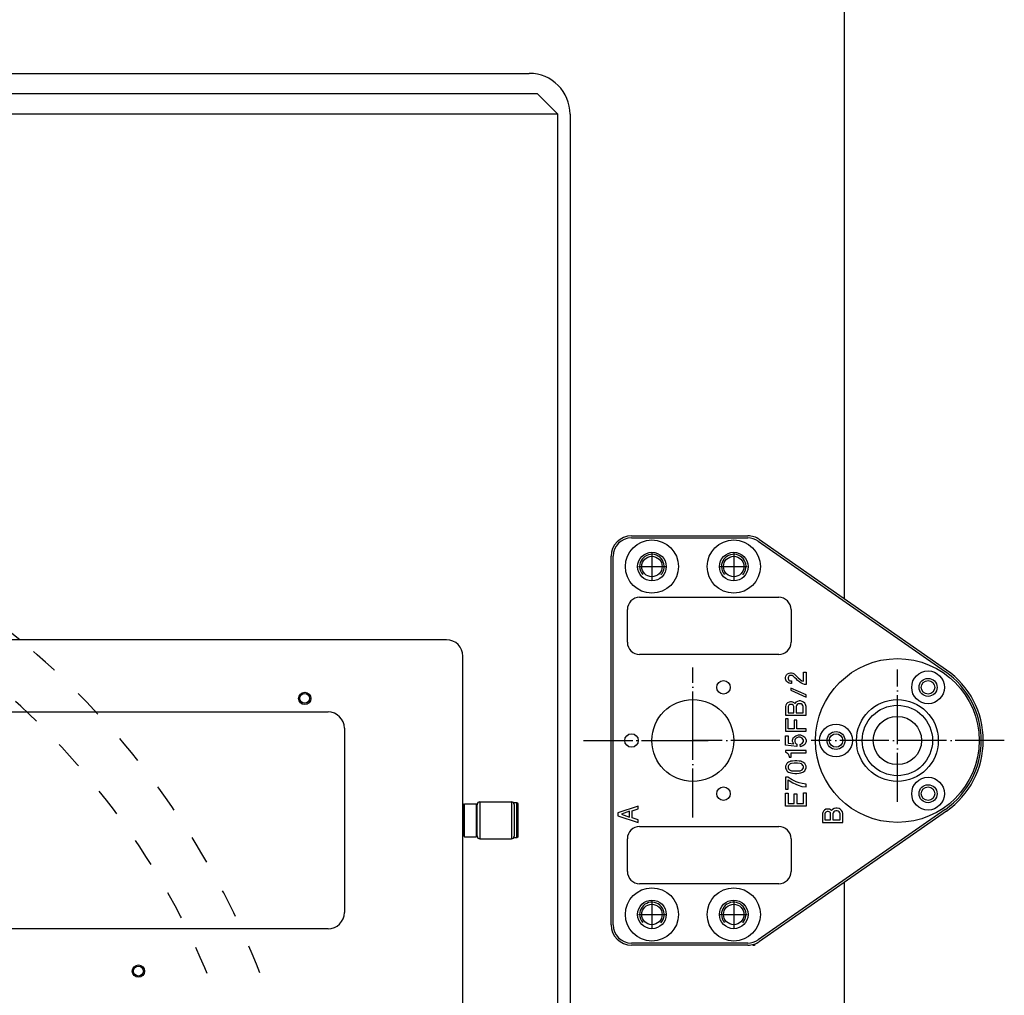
# Model space of a CAD drawing. Extents: x -1765 to 4890, y -3431 to 1272.
# Tile 87 of 189: x 1108 to 1349, y -1654 to -1416. Entities that reach past the tile are written whole.
import ezdxf

# ---------------------------------------------------------------- set-up
doc = ezdxf.new("R2010")
doc.units = 0
doc.linetypes.add('DASHED', pattern=[15, 7, -8])
doc.linetypes.add('DOT_CENTER', pattern=[14, 12, -1, 0, -1])
doc.layers.get('0').update_dxf_attribs({"linetype": 'CONTINUOUS'})
for name, color, linetype in [('1', 7, 'CONTINUOUS'), ('141', 7, 'CONTINUOUS'), ('DIMPROHIDE', 7, 'CONTINUOUS')]:
    doc.layers.add(name, color=color, linetype=linetype)

# ---------------------------------------------------------------- blocks, each defined once
blk = doc.blocks.new('PIN__71', base_point=(1303, -1611.88))
at = {"layer": '1', "color": 4, "linetype": 'CONTINUOUS'}
for centre, radius in [((1323, -1591.88), 20), ((1330.5, -1578.89), 4), ((1330.5, -1578.89), 2.2), ((1323, -1591.88), 10), ((1323, -1591.88), 8.6), ((1323, -1591.88), 5.9), ((1308, -1591.88), 4), ((1308, -1591.88), 2.2), ((1330.5, -1604.87), 4), ((1330.5, -1604.87), 2.2)]:
    blk.add_circle(centre, radius, dxfattribs=at)
blk = doc.blocks.new('E7015-23251__72', base_point=(1246.31, -1641.88))
at = {"layer": '1', "color": 6, "linetype": 'CONTINUOUS'}
for p, q in [((1258, -1541.88), (1286.43, -1541.88)), ((1258, -1542.38), (1286.43, -1542.38)), ((1289.29, -1542.78), (1335.01, -1574.65)), ((1289, -1543.19), (1334.72, -1575.06)), ((1253, -1636.88), (1253, -1546.88)), ((1253.5, -1636.88), (1253.5, -1546.88)), ((1260, -1556.88), (1294, -1556.88)), ((1257, -1567.88), (1257, -1559.88)), ((1297, -1559.88), (1297, -1567.88)), ((1294, -1570.88), (1260, -1570.88)), ((1295.67, -1576.47), (1295.74, -1576.19)), ((1295.67, -1576.81), (1295.67, -1576.47)), ((1295.74, -1576.19), (1295.92, -1575.85)), ((1295.92, -1575.85), (1296.17, -1575.63)), ((1296.17, -1575.63), (1296.55, -1575.4)), ((1296.36, -1576.3), (1296.3, -1576.53)), ((1296.49, -1576.13), (1296.36, -1576.3)), ((1296.67, -1576.02), (1296.49, -1576.13)), ((1296.55, -1575.4), (1296.86, -1575.34)), ((1296.86, -1575.96), (1296.67, -1576.02)), ((1296.86, -1575.34), (1297.11, -1575.34)), ((1297.11, -1575.96), (1296.86, -1575.96)), ((1297.11, -1575.34), (1297.42, -1575.4)), ((1297.3, -1576.02), (1297.11, -1575.96)), ((1297.49, -1576.13), (1297.3, -1576.02)), ((1297.42, -1575.4), (1297.8, -1575.63)), ((1297.92, -1576.53), (1297.49, -1576.13)), ((1297.8, -1575.63), (1297.92, -1575.74)), ((1297.92, -1575.74), (1298.36, -1576.19)), ((1298.36, -1576.19), (1298.74, -1576.58)), ((1300.05, -1577.37), (1300.05, -1575.18)), ((1300.05, -1575.18), (1300.67, -1575.18)), ((1300.67, -1575.18), (1300.67, -1578.16)), ((1295.74, -1577.09), (1295.67, -1576.81)), ((1295.92, -1577.43), (1295.74, -1577.09)), ((1296.17, -1577.65), (1295.92, -1577.43)), ((1296.55, -1577.88), (1296.17, -1577.65)), ((1296.3, -1576.53), (1296.3, -1576.75)), ((1296.3, -1576.75), (1296.36, -1576.98)), ((1296.36, -1576.98), (1296.49, -1577.14)), ((1296.49, -1577.14), (1296.67, -1577.26)), ((1296.86, -1577.93), (1296.55, -1577.88)), ((1296.67, -1577.26), (1296.86, -1577.31)), ((1296.86, -1577.31), (1297.11, -1577.31)), ((1297.11, -1577.93), (1296.86, -1577.93)), ((1297.11, -1577.31), (1297.11, -1577.93)), ((1298.3, -1576.86), (1297.92, -1576.53)), ((1298.61, -1577.2), (1298.3, -1576.86)), ((1299.05, -1577.54), (1298.61, -1577.2)), ((1298.74, -1576.58), (1299.24, -1576.98)), ((1299.42, -1577.82), (1299.05, -1577.54)), ((1299.24, -1576.98), (1299.67, -1577.26)), ((1299.86, -1578.04), (1299.42, -1577.82)), ((1299.67, -1577.26), (1300.05, -1577.37)), ((1300.3, -1578.16), (1299.86, -1578.04)), ((1300.67, -1578.16), (1300.3, -1578.16)), ((1300.67, -1580.74), (1296.92, -1579.06)), ((1296.92, -1579.06), (1296.92, -1579.62)), ((1296.92, -1579.62), (1300.67, -1581.31)), ((1300.67, -1581.31), (1300.67, -1580.74)), ((1295.74, -1583.28), (1295.67, -1583.56)), ((1295.67, -1583.56), (1295.67, -1585.69)), ((1295.92, -1582.94), (1295.74, -1583.28)), ((1296.17, -1582.71), (1295.92, -1582.94)), ((1296.55, -1582.49), (1296.17, -1582.71)), ((1296.36, -1583.39), (1296.3, -1583.61)), ((1296.3, -1583.61), (1296.3, -1585.08)), ((1296.49, -1583.22), (1296.36, -1583.39)), ((1296.67, -1583.11), (1296.49, -1583.22)), ((1296.86, -1582.43), (1296.55, -1582.49)), ((1296.86, -1583.05), (1296.67, -1583.11)), ((1297.11, -1582.43), (1296.86, -1582.43)), ((1297.11, -1583.05), (1296.86, -1583.05)), ((1297.42, -1582.49), (1297.11, -1582.43)), ((1297.3, -1583.11), (1297.11, -1583.05)), ((1297.49, -1583.22), (1297.3, -1583.11)), ((1297.8, -1582.71), (1297.42, -1582.49)), ((1297.61, -1583.39), (1297.49, -1583.22)), ((1297.67, -1583.61), (1297.61, -1583.39)), ((1297.67, -1585.08), (1297.67, -1583.61)), ((1297.92, -1582.83), (1297.8, -1582.71)), ((1298.17, -1582.54), (1297.92, -1582.83)), ((1298.55, -1582.32), (1298.17, -1582.54)), ((1298.3, -1583.33), (1298.24, -1583.61)), ((1298.24, -1583.61), (1298.24, -1585.08)), ((1298.49, -1583.11), (1298.3, -1583.33)), ((1298.74, -1582.94), (1298.49, -1583.11)), ((1298.99, -1582.21), (1298.55, -1582.32)), ((1298.99, -1582.88), (1298.74, -1582.94)), ((1299.3, -1582.21), (1298.99, -1582.21)), ((1299.24, -1582.88), (1298.99, -1582.88)), ((1299.49, -1582.94), (1299.24, -1582.88)), ((1299.74, -1582.32), (1299.3, -1582.21)), ((1299.74, -1583.11), (1299.49, -1582.94)), ((1300.05, -1582.49), (1299.74, -1582.32)), ((1299.92, -1583.33), (1299.74, -1583.11)), ((1299.99, -1583.61), (1299.92, -1583.33)), ((1299.99, -1585.08), (1299.99, -1583.61)), ((1300.36, -1582.77), (1300.05, -1582.49)), ((1300.55, -1583.11), (1300.36, -1582.77)), ((1300.67, -1583.56), (1300.55, -1583.11)), ((1300.67, -1585.69), (1300.67, -1583.56)), ((1295.67, -1585.69), (1300.67, -1585.69)), ((1296.3, -1585.08), (1297.67, -1585.08)), ((1298.24, -1585.08), (1299.99, -1585.08)), ((1296.3, -1586.59), (1295.67, -1586.59)), ((1295.67, -1586.59), (1295.67, -1589.63)), ((1296.3, -1589.01), (1296.3, -1586.59)), ((1298.42, -1586.93), (1297.8, -1586.93)), ((1297.8, -1586.93), (1297.8, -1589.01)), ((1298.42, -1589.01), (1298.42, -1586.93)), ((1295.67, -1589.63), (1300.67, -1589.63)), ((1295.67, -1593.01), (1295.67, -1590.7)), ((1295.67, -1590.7), (1296.3, -1590.7)), ((1297.8, -1589.01), (1296.3, -1589.01)), ((1296.3, -1590.7), (1296.3, -1592.56)), ((1297.74, -1591.09), (1297.92, -1590.93)), ((1297.92, -1590.93), (1298.17, -1590.76)), ((1298.17, -1590.76), (1298.42, -1590.64)), ((1300.67, -1589.01), (1298.42, -1589.01)), ((1298.42, -1590.64), (1298.8, -1590.53)), ((1298.8, -1590.53), (1299.3, -1590.53)), ((1299.3, -1590.53), (1299.67, -1590.64)), ((1299.67, -1590.64), (1299.92, -1590.76)), ((1299.92, -1590.76), (1300.17, -1590.93)), ((1300.17, -1590.93), (1300.36, -1591.09)), ((1300.67, -1589.63), (1300.67, -1589.01)), ((1298.42, -1593.34), (1295.67, -1593.01)), ((1296.3, -1592.56), (1297.67, -1592.73)), ((1297.36, -1591.83), (1297.42, -1591.54)), ((1297.36, -1592.11), (1297.36, -1591.83)), ((1297.49, -1592.44), (1297.36, -1592.11)), ((1297.42, -1591.54), (1297.55, -1591.26)), ((1297.67, -1592.73), (1297.49, -1592.44)), ((1297.55, -1591.26), (1297.74, -1591.09)), ((1298.05, -1591.54), (1297.92, -1591.83)), ((1297.92, -1591.83), (1297.92, -1592.11)), ((1297.92, -1592.11), (1298.05, -1592.44)), ((1298.24, -1591.32), (1298.05, -1591.54)), ((1298.05, -1592.44), (1298.24, -1592.67)), ((1298.42, -1591.21), (1298.24, -1591.32)), ((1298.24, -1592.67), (1298.42, -1592.78)), ((1298.74, -1591.09), (1298.42, -1591.21)), ((1298.42, -1592.78), (1298.42, -1593.34)), ((1299.24, -1591.09), (1298.74, -1591.09)), ((1299.55, -1591.21), (1299.24, -1591.09)), ((1299.24, -1592.84), (1299.55, -1592.73)), ((1299.3, -1593.4), (1299.24, -1592.84)), ((1299.67, -1593.29), (1299.3, -1593.4)), ((1299.74, -1591.32), (1299.55, -1591.21)), ((1299.55, -1592.73), (1299.74, -1592.61)), ((1299.92, -1593.18), (1299.67, -1593.29)), ((1299.92, -1591.54), (1299.74, -1591.32)), ((1299.74, -1592.61), (1299.92, -1592.39)), ((1300.05, -1591.83), (1299.92, -1591.54)), ((1299.92, -1592.39), (1300.05, -1592.11)), ((1300.17, -1593.01), (1299.92, -1593.18)), ((1300.05, -1592.11), (1300.05, -1591.83)), ((1300.36, -1592.84), (1300.17, -1593.01)), ((1300.36, -1591.09), (1300.49, -1591.26)), ((1300.49, -1592.67), (1300.36, -1592.84)), ((1300.49, -1591.26), (1300.61, -1591.54)), ((1300.61, -1592.39), (1300.49, -1592.67)), ((1300.61, -1591.54), (1300.67, -1591.83)), ((1300.67, -1592.11), (1300.61, -1592.39)), ((1300.67, -1591.83), (1300.67, -1592.11)), ((1300.67, -1594.3), (1295.67, -1594.3)), ((1295.67, -1594.3), (1295.67, -1594.75)), ((1295.67, -1594.75), (1295.86, -1594.81)), ((1295.86, -1594.81), (1296.11, -1594.98)), ((1296.11, -1594.98), (1296.3, -1595.14)), ((1296.3, -1595.14), (1296.42, -1595.37)), ((1296.42, -1595.37), (1296.49, -1595.54)), ((1296.49, -1595.54), (1296.55, -1595.82)), ((1297.05, -1595.93), (1297.05, -1594.86)), ((1297.05, -1594.86), (1300.67, -1594.86)), ((1300.67, -1594.86), (1300.67, -1594.3)), ((1295.74, -1597.96), (1295.67, -1598.18)), ((1295.86, -1597.68), (1295.74, -1597.96)), ((1295.99, -1597.51), (1295.86, -1597.68)), ((1296.17, -1597.34), (1295.99, -1597.51)), ((1296.42, -1597.17), (1296.17, -1597.34)), ((1296.42, -1597.96), (1296.3, -1598.18)), ((1296.67, -1597.06), (1296.42, -1597.17)), ((1296.61, -1597.73), (1296.42, -1597.96)), ((1296.55, -1595.82), (1296.55, -1595.93)), ((1296.55, -1595.93), (1297.05, -1595.93)), ((1296.8, -1597.62), (1296.61, -1597.73)), ((1296.99, -1596.94), (1296.67, -1597.06)), ((1297.11, -1597.51), (1296.8, -1597.62)), ((1297.36, -1596.89), (1296.99, -1596.94)), ((1297.8, -1597.45), (1297.11, -1597.51)), ((1297.92, -1596.83), (1297.36, -1596.89)), ((1298.55, -1597.45), (1297.8, -1597.45)), ((1298.42, -1596.83), (1297.92, -1596.83)), ((1298.99, -1596.89), (1298.42, -1596.83)), ((1299.24, -1597.51), (1298.55, -1597.45)), ((1299.36, -1596.94), (1298.99, -1596.89)), ((1299.55, -1597.62), (1299.24, -1597.51)), ((1299.67, -1597.06), (1299.36, -1596.94)), ((1299.74, -1597.73), (1299.55, -1597.62)), ((1299.92, -1597.17), (1299.67, -1597.06)), ((1299.92, -1597.96), (1299.74, -1597.73)), ((1300.17, -1597.34), (1299.92, -1597.17)), ((1300.05, -1598.18), (1299.92, -1597.96)), ((1300.36, -1597.51), (1300.17, -1597.34)), ((1300.49, -1597.68), (1300.36, -1597.51)), ((1300.61, -1597.96), (1300.49, -1597.68)), ((1300.67, -1598.18), (1300.61, -1597.96)), ((1295.67, -1598.18), (1295.67, -1598.58)), ((1295.67, -1598.58), (1295.74, -1598.8)), ((1295.74, -1598.8), (1295.86, -1599.08)), ((1295.86, -1599.08), (1295.99, -1599.25)), ((1295.99, -1599.25), (1296.17, -1599.42)), ((1296.17, -1599.42), (1296.42, -1599.59)), ((1296.3, -1598.18), (1296.3, -1598.58)), ((1296.3, -1598.58), (1296.42, -1598.8)), ((1296.42, -1598.8), (1296.61, -1599.03)), ((1296.42, -1599.59), (1296.67, -1599.7)), ((1296.61, -1599.03), (1296.8, -1599.14)), ((1296.67, -1599.7), (1296.99, -1599.81)), ((1296.8, -1599.14), (1297.11, -1599.25)), ((1296.99, -1599.81), (1297.36, -1599.87)), ((1297.11, -1599.25), (1297.8, -1599.31)), ((1297.36, -1599.87), (1297.92, -1599.93)), ((1297.8, -1599.31), (1298.55, -1599.31)), ((1297.92, -1599.93), (1298.42, -1599.93)), ((1298.42, -1599.93), (1298.99, -1599.87)), ((1298.55, -1599.31), (1299.24, -1599.25)), ((1298.99, -1599.87), (1299.36, -1599.81)), ((1299.24, -1599.25), (1299.55, -1599.14)), ((1299.36, -1599.81), (1299.67, -1599.7)), ((1299.55, -1599.14), (1299.74, -1599.03)), ((1299.67, -1599.7), (1299.92, -1599.59)), ((1299.74, -1599.03), (1299.92, -1598.8)), ((1299.92, -1598.8), (1300.05, -1598.58)), ((1299.92, -1599.59), (1300.17, -1599.42)), ((1300.05, -1598.58), (1300.05, -1598.18)), ((1300.17, -1599.42), (1300.36, -1599.25)), ((1300.36, -1599.25), (1300.49, -1599.08)), ((1300.49, -1599.08), (1300.61, -1598.8)), ((1300.61, -1598.8), (1300.67, -1598.58)), ((1300.67, -1598.58), (1300.67, -1598.18)), ((1296.24, -1600.83), (1295.67, -1600.83)), ((1295.67, -1600.83), (1295.67, -1603.75)), ((1297.3, -1601.5), (1296.24, -1600.83)), ((1296.3, -1603.75), (1296.3, -1601.5)), ((1296.3, -1601.5), (1297.42, -1602.23)), ((1298.24, -1601.95), (1297.3, -1601.5)), ((1297.42, -1602.23), (1298.17, -1602.57)), ((1298.17, -1602.57), (1298.74, -1602.79)), ((1298.99, -1602.23), (1298.24, -1601.95)), ((1298.74, -1602.79), (1299.67, -1603.08)), ((1299.74, -1602.4), (1298.99, -1602.23)), ((1300.67, -1602.51), (1299.74, -1602.4)), ((1300.67, -1603.19), (1300.67, -1602.51)), ((1295.67, -1603.75), (1296.3, -1603.75)), ((1295.67, -1607.91), (1295.67, -1604.71)), ((1295.67, -1604.71), (1296.3, -1604.71)), ((1296.3, -1604.71), (1296.3, -1607.29)), ((1297.8, -1607.29), (1297.8, -1604.93)), ((1297.8, -1604.93), (1298.42, -1604.93)), ((1298.42, -1604.93), (1298.42, -1607.29)), ((1299.67, -1603.08), (1300.67, -1603.19)), ((1300.05, -1607.29), (1300.05, -1604.65)), ((1300.05, -1604.65), (1300.67, -1604.65)), ((1300.67, -1604.65), (1300.67, -1607.91)), ((1296.3, -1607.29), (1297.8, -1607.29)), ((1298.42, -1607.29), (1300.05, -1607.29)), ((1259.67, -1607.94), (1254.67, -1609.57)), ((1254.67, -1609.57), (1254.67, -1610.25)), ((1257.55, -1609.18), (1255.55, -1609.91)), ((1255.55, -1609.91), (1257.55, -1610.58)), ((1257.55, -1610.58), (1257.55, -1609.18)), ((1258.17, -1609.07), (1259.67, -1608.56)), ((1258.17, -1610.75), (1258.17, -1609.07)), ((1259.67, -1608.56), (1259.67, -1607.94)), ((1334.72, -1608.7), (1289, -1640.57)), ((1335.01, -1609.11), (1289.29, -1640.98)), ((1300.67, -1607.91), (1295.67, -1607.91)), ((1304.74, -1609.46), (1304.67, -1609.74)), ((1304.67, -1609.74), (1304.67, -1611.88)), ((1304.92, -1609.12), (1304.74, -1609.46)), ((1305.17, -1608.9), (1304.92, -1609.12)), ((1305.55, -1608.67), (1305.17, -1608.9)), ((1305.36, -1609.57), (1305.3, -1609.8)), ((1305.3, -1609.8), (1305.3, -1611.26)), ((1305.49, -1609.4), (1305.36, -1609.57)), ((1305.67, -1609.29), (1305.49, -1609.4)), ((1305.86, -1608.62), (1305.55, -1608.67)), ((1305.86, -1609.23), (1305.67, -1609.29)), ((1306.11, -1608.62), (1305.86, -1608.62)), ((1306.11, -1609.23), (1305.86, -1609.23)), ((1306.42, -1608.67), (1306.11, -1608.62)), ((1306.3, -1609.29), (1306.11, -1609.23)), ((1306.49, -1609.4), (1306.3, -1609.29)), ((1306.8, -1608.9), (1306.42, -1608.67)), ((1306.61, -1609.57), (1306.49, -1609.4)), ((1306.67, -1609.8), (1306.61, -1609.57)), ((1306.67, -1611.26), (1306.67, -1609.8)), ((1306.92, -1609.01), (1306.8, -1608.9)), ((1307.17, -1608.73), (1306.92, -1609.01)), ((1307.55, -1608.5), (1307.17, -1608.73)), ((1307.3, -1609.52), (1307.24, -1609.8)), ((1307.24, -1609.8), (1307.24, -1611.26)), ((1307.49, -1609.29), (1307.3, -1609.52)), ((1307.74, -1609.12), (1307.49, -1609.29)), ((1307.99, -1608.39), (1307.55, -1608.5)), ((1307.99, -1609.07), (1307.74, -1609.12)), ((1308.3, -1608.39), (1307.99, -1608.39)), ((1308.24, -1609.07), (1307.99, -1609.07)), ((1308.49, -1609.12), (1308.24, -1609.07)), ((1308.74, -1608.5), (1308.3, -1608.39)), ((1308.74, -1609.29), (1308.49, -1609.12)), ((1309.05, -1608.67), (1308.74, -1608.5)), ((1308.92, -1609.52), (1308.74, -1609.29)), ((1308.99, -1609.8), (1308.92, -1609.52)), ((1308.99, -1611.26), (1308.99, -1609.8)), ((1309.36, -1608.95), (1309.05, -1608.67)), ((1309.55, -1609.29), (1309.36, -1608.95)), ((1309.67, -1609.74), (1309.55, -1609.29)), ((1309.67, -1611.88), (1309.67, -1609.74)), ((1254.67, -1610.25), (1259.67, -1611.88)), ((1259.67, -1611.26), (1258.17, -1610.75)), ((1259.67, -1611.88), (1259.67, -1611.26)), ((1304.67, -1611.88), (1309.67, -1611.88)), ((1305.3, -1611.26), (1306.67, -1611.26)), ((1307.24, -1611.26), (1308.99, -1611.26)), ((1260, -1612.88), (1294, -1612.88)), ((1257, -1623.88), (1257, -1615.88)), ((1297, -1615.88), (1297, -1623.88)), ((1294, -1626.88), (1260, -1626.88)), ((1286.43, -1641.38), (1258, -1641.38)), ((1286.43, -1641.88), (1258, -1641.88))]:
    blk.add_line(p, q, dxfattribs=at)
at = {"layer": '1', "color": 6, "linetype": 'DOT_CENTER'}
for p, q in [((1273, -1591.88), (1273, -1574.07)), ((1323, -1606.88), (1323, -1574.51)), ((1246.31, -1591.88), (1273, -1591.88)), ((1294.3, -1591.88), (1273, -1591.88)), ((1273, -1610.72), (1273, -1591.88)), ((1349.14, -1591.88), (1301.94, -1591.88)), ((1287.66, -1641.88), (1288, -1641.88)), ((1288, -1641.88), (1288.2, -1641.74))]:
    blk.add_line(p, q, dxfattribs=at)
at = {"layer": '1', "color": 6, "linetype": 'CONTINUOUS'}
for centre, radius in [((1263, -1549.38), 6.5), ((1283, -1549.38), 6.5), ((1263, -1549.38), 3.5), ((1283, -1549.38), 3.5), ((1280.5, -1578.89), 1.65), ((1330.5, -1578.89), 1.65), ((1273, -1591.88), 10), ((1323, -1591.88), 10), ((1258, -1591.88), 1.65), ((1308, -1591.88), 1.65), ((1280.5, -1604.87), 1.65), ((1330.5, -1604.87), 1.65), ((1263, -1634.38), 6.5), ((1283, -1634.38), 6.5), ((1263, -1634.38), 3.5), ((1283, -1634.38), 3.5)]:
    blk.add_circle(centre, radius, dxfattribs=at)
for centre, radius, start, end in [((1258, -1546.88), 5, 90, 180), ((1258, -1546.88), 4.5, 90, 180), ((1286.43, -1546.88), 5, 55.1175, 90), ((1286.43, -1546.88), 4.5, 55.1175, 90), ((1260, -1559.88), 3, 90, 180), ((1294, -1559.88), 3, 0, 90), ((1260, -1567.88), 3, 180, -90), ((1294, -1567.88), 3, -90, 0), ((1323, -1591.88), 20.5, 0, 55.1175), ((1323, -1591.88), 21, 0, 55.1175), ((1323, -1591.88), 20.5, -55.1175, 0), ((1323, -1591.88), 21, -55.1175, 0), ((1260, -1615.88), 3, 90, 180), ((1294, -1615.88), 3, 0, 90), ((1260, -1623.88), 3, 180, -90), ((1294, -1623.88), 3, -90, 0), ((1258, -1636.88), 5, 180, -90), ((1258, -1636.88), 4.5, 180, -90), ((1286.43, -1636.88), 4.5, -90, -55.1175), ((1286.43, -1636.88), 5, -90, -55.1175)]:
    blk.add_arc(centre, radius, start, end, dxfattribs=at)
at = {"layer": '1'}
blk.add_blockref('PIN__71', (1303, -1611.88), dxfattribs=at)
blk = doc.blocks.new('HEADPLATE_TEL', base_point=(614, -2216.07))
at = {"layer": '1', "color": 1, "linetype": 'DOT_CENTER'}
for p, q in [((1263, -1546.08), (1263, -1552.68)), ((1283, -1546.08), (1283, -1552.68)), ((1259.7, -1549.38), (1266.3, -1549.38)), ((1279.7, -1549.38), (1286.3, -1549.38)), ((1269.25, -1591.88), (1276.75, -1591.88)), ((1263, -1631.08), (1263, -1637.68)), ((1283, -1631.08), (1283, -1637.68)), ((1259.7, -1634.38), (1266.3, -1634.38)), ((1279.7, -1634.38), (1286.3, -1634.38))]:
    blk.add_line(p, q, dxfattribs=at)
at = {"layer": '1', "color": 7, "linetype": 'CONTINUOUS'}
for centre in [(1263, -1549.38), (1283, -1549.38), (1263, -1634.38), (1283, -1634.38)]:
    blk.add_circle(centre, 2.5, dxfattribs=at)
at = {"layer": '1', "color": 1, "linetype": 'CONTINUOUS'}
for centre, start, end in [((1263, -1549.38), -43.0974, 180), ((1283, -1549.38), -43.0974, 180), ((1263, -1549.38), 180, -139.0045), ((1283, -1549.38), 180, -139.0045), ((1263, -1634.38), -43.0974, 180), ((1283, -1634.38), -43.0974, 180), ((1263, -1634.38), 180, -139.0045), ((1283, -1634.38), 180, -139.0045)]:
    blk.add_arc(centre, 3, start, end, dxfattribs=at)
at = {"layer": '141', "color": 7, "linetype": 'CONTINUOUS'}
for p, q in [((1235, -1433.88), (715, -1433.88)), ((1235, -1433.88), (1240, -1438.88)), ((1240, -1438.88), (710, -1438.88)), ((1240, -1947.74), (1240, -1438.88))]:
    blk.add_line(p, q, dxfattribs=at)
at = {"layer": 'DIMPROHIDE', "color": 7, "linetype": 'CONTINUOUS'}
for p, q in [((1310, -1221.88), (1310, -1557.22)), ((717, -1428.88), (1233, -1428.88)), ((1243, -1438.88), (1243, -1950.74)), ((1310, -1626.54), (1310, -1817.22))]:
    blk.add_line(p, q, dxfattribs=at)
for centre, radius, start, end in [((1233, -1438.88), 10, 0, 90), ((980, -1721.88), 201, 50.278, 129.722)]:
    blk.add_arc(centre, radius, start, end, dxfattribs=at)
at = {"layer": 'DIMPROHIDE', "color": 7, "linetype": 'DASHED'}
for radius, end in [(189, 54.884), (201, 50.278)]:
    blk.add_arc((980, -1721.88), radius, 0, end, dxfattribs=at)
at = {"layer": '1'}
blk.add_blockref('E7015-23251__72', (1246.31, -1641.88), dxfattribs=at)
blk = doc.blocks.new('DUT_BOARD__533', base_point=(1187.82, -1437.57))
at = {"color": 1, "linetype": 'CONTINUOUS'}
for p, q in [((1091.14, -1584.89), (1183.82, -1584.89)), ((1187.82, -1588.89), (1187.82, -1633.89)), ((1183.82, -1637.89), (1091.14, -1637.89))]:
    blk.add_line(p, q, dxfattribs=at)
for centre, start, end in [((1183.82, -1588.89), 0, 90), ((1183.82, -1633.89), -90, 0)]:
    blk.add_arc(centre, 4, start, end, dxfattribs=at)
blk = doc.blocks.new('24791-0S111__538', base_point=(1220.3, -1607.39))
at = {"color": 1, "linetype": 'CONTINUOUS'}
for p, q in [((1217, -1607.59), (1217.2, -1607.39)), ((1217, -1611.39), (1217, -1607.59)), ((1217.2, -1611.39), (1217.2, -1607.39)), ((1217.2, -1607.39), (1220.1, -1607.39)), ((1220.1, -1611.39), (1220.1, -1607.39)), ((1220.3, -1607.59), (1220.1, -1607.39)), ((1220.3, -1611.39), (1220.3, -1607.59)), ((1217, -1615.19), (1217, -1611.39)), ((1217.2, -1615.39), (1217.2, -1611.39)), ((1220.1, -1615.39), (1220.1, -1611.39)), ((1220.3, -1615.19), (1220.3, -1611.39)), ((1217, -1615.19), (1217.2, -1615.39)), ((1217.2, -1615.39), (1220.1, -1615.39)), ((1220.3, -1615.19), (1220.1, -1615.39))]:
    blk.add_line(p, q, dxfattribs=at)
blk = doc.blocks.new('BEARING_HK0509__539', base_point=(1229.3, -1606.89))
at = {"color": 1, "linetype": 'CONTINUOUS'}
for p, q in [((1220.3, -1607.49), (1220.3, -1607.59)), ((1220.3, -1611.39), (1220.3, -1607.59)), ((1220.9, -1606.89), (1228.7, -1606.89)), ((1220.9, -1606.89), (1220.9, -1615.89)), ((1228.7, -1606.89), (1228.7, -1615.89)), ((1229.3, -1607.49), (1229.3, -1608.89)), ((1229.3, -1608.89), (1229.3, -1613.89)), ((1220.3, -1615.19), (1220.3, -1611.39)), ((1229.3, -1613.89), (1229.3, -1615.29)), ((1220.3, -1615.19), (1220.3, -1615.29)), ((1220.9, -1615.89), (1228.7, -1615.89))]:
    blk.add_line(p, q, dxfattribs=at)
for centre, start, end in [((1220.9, -1607.49), 90, 180), ((1228.7, -1607.49), 0, 90), ((1220.9, -1615.29), 180, -90), ((1228.7, -1615.29), -90, 0)]:
    blk.add_arc(centre, 0.6, start, end, dxfattribs=at)
blk = doc.blocks.new('E2812-23753-0__540', base_point=(1230.3, -1607.09))
at = {"color": 1, "linetype": 'CONTINUOUS'}
for p, q in [((1229.3, -1607.49), (1229.3, -1607.09)), ((1230, -1607.09), (1229.3, -1607.09)), ((1229.3, -1607.49), (1229.3, -1608.89)), ((1230.3, -1607.39), (1230, -1607.09)), ((1230, -1615.69), (1230, -1607.09)), ((1230.3, -1615.39), (1230.3, -1607.39)), ((1216.8, -1608.89), (1217, -1608.89)), ((1229.3, -1608.89), (1229.3, -1613.89)), ((1216.8, -1613.89), (1217, -1613.89)), ((1229.3, -1613.89), (1229.3, -1615.29)), ((1229.3, -1615.69), (1229.3, -1615.29)), ((1230, -1615.69), (1229.3, -1615.69)), ((1230.3, -1615.39), (1230, -1615.69))]:
    blk.add_line(p, q, dxfattribs=at)
blk = doc.blocks.new('BEARING_ASSY1_7__541', base_point=(1230.3, -1606.89))
for name, p in [('E2812-23753-0__540', (1230.3, -1607.09)), ('24791-0S111__538', (1220.3, -1607.39)), ('BEARING_HK0509__539', (1229.3, -1606.89))]:
    blk.add_blockref(name, p)
blk = doc.blocks.new('BEARINGS__566', base_point=(1230.3, -1469.57))
blk.add_blockref('BEARING_ASSY1_7__541', (1230.3, -1606.89))
blk = doc.blocks.new('SMALLPARTS__593', base_point=(1230.3, -1381.88))
blk.add_blockref('BEARINGS__566', (1230.3, -1469.57))
blk = doc.blocks.new('E7018-24101__594', base_point=(1216.8, -1421.88))
at = {"color": 1, "linetype": 'CONTINUOUS'}
for p, q in [((1212.8, -1567.28), (1049.5, -1567.28)), ((1216.8, -1872.48), (1216.8, -1571.28)), ((1091.14, -1584.89), (1183.82, -1584.89)), ((1187.82, -1588.89), (1187.82, -1633.89)), ((1183.82, -1637.89), (1091.14, -1637.89))]:
    blk.add_line(p, q, dxfattribs=at)
for centre, radius in [((1178.12, -1581.59), 1.5), ((1178.12, -1581.59), 1.2), ((1137.48, -1648.22), 1.5), ((1137.48, -1648.22), 1.2)]:
    blk.add_circle(centre, radius, dxfattribs=at)
for centre, start, end in [((1212.8, -1571.28), 0, 90), ((1183.82, -1588.89), 0, 90), ((1183.82, -1633.89), -90, 0)]:
    blk.add_arc(centre, 4, start, end, dxfattribs=at)
blk = doc.blocks.new('E7018-64101__595', base_point=(1230.3, -1381.88))
for name, p in [('SMALLPARTS__593', (1230.3, -1381.88)), ('E7018-24101__594', (1216.8, -1421.88))]:
    blk.add_blockref(name, p)
blk = doc.blocks.new('STIFF_ASSY_DUTBD__596', base_point=(1230.3, -1381.88))
for name, p in [('E7018-64101__595', (1230.3, -1381.88)), ('DUT_BOARD__533', (1187.82, -1437.57))]:
    blk.add_blockref(name, p)
blk = doc.blocks.new('A1__597', base_point=(1230.3, -1381.88))
blk.add_blockref('STIFF_ASSY_DUTBD__596', (1230.3, -1381.88))
blk = doc.blocks.new('FRONT1__598', base_point=(1232.36, -1381.88))
blk.add_blockref('A1__597', (1230.3, -1381.88))
blk = doc.blocks.new('L1__599', base_point=(1232.36, -1381.88))
blk.add_blockref('FRONT1__598', (1232.36, -1381.88))

msp = doc.modelspace()

# ---------------------------------------------------------------- block references
msp.add_blockref('L1__599', (1232.36, -1381.88))
at = {"layer": '1'}
msp.add_blockref('HEADPLATE_TEL', (614, -2216.07), dxfattribs=at)

doc.saveas('drawing.dxf')
